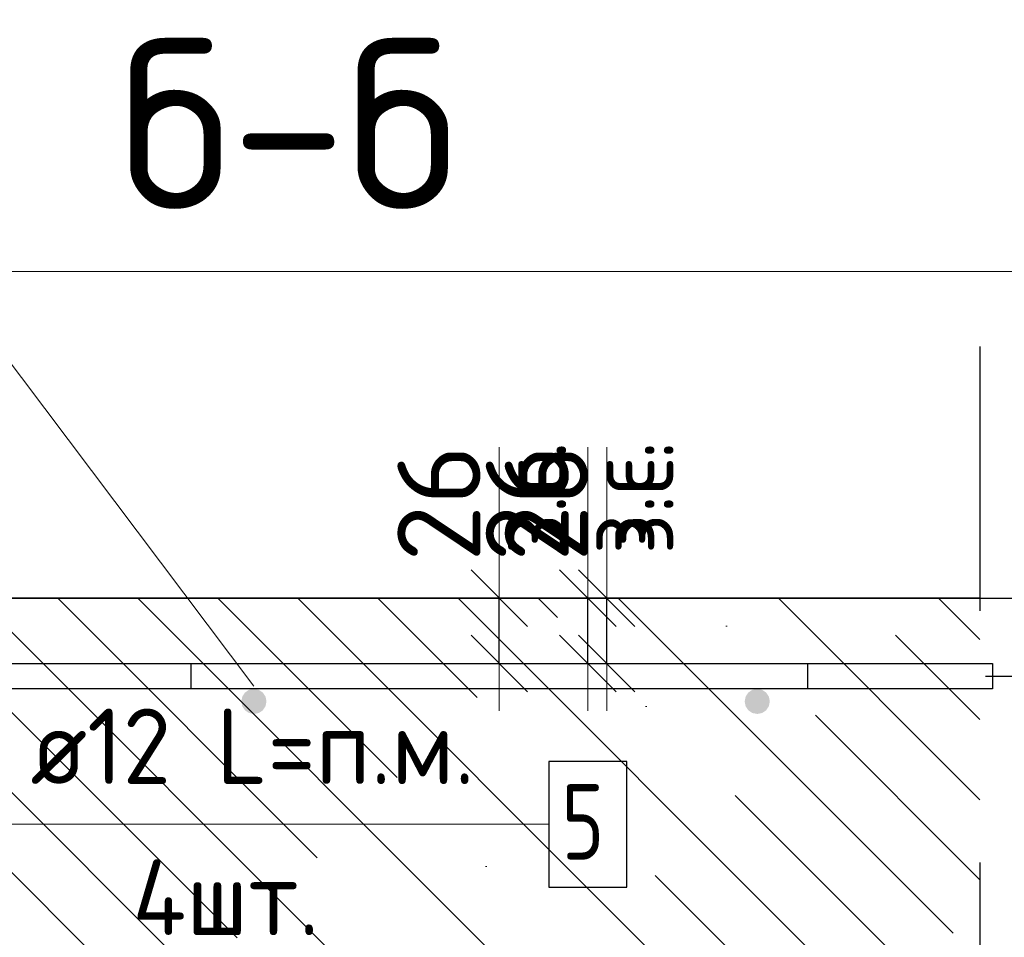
# Model space of a CAD drawing. Header units: metres. Extents: x -38 to 97, y -15 to 21.
# Tile 188 of 256: x 72.374 to 72.766, y 7.407 to 7.772. Entities that reach past the tile are written whole.
import ezdxf

# ---------------------------------------------------------------- set-up
doc = ezdxf.new("R2010")
doc.units = ezdxf.units.M
doc.header["$PDMODE"] = 65
doc.linetypes.add('______4', pattern=[0.135, 0.105, -0.03])
for name, color, linetype, lineweight in [('XR$3$Арм. стержнями верхней зоны', 180, 'Continuous', 35), ('XR$3$Арм.стержн. Арматура края', 96, 'Continuous', 35), ('XR$3$Арм.стержн. Доп. арматура', 180, 'Continuous', 35), ('XR$3$Размерная линия (1)', 7, 'Continuous', 13), ('XR$3$Размерная линия_ общее', 7, 'Continuous', 13), ('XR$4$Арм. стержнями верхней зоны', 180, 'Continuous', 35), ('XR$4$Арм.стержн. Арматура края', 96, 'Continuous', 35), ('XR$4$Арм.стержн. Доп. арматура', 180, 'Continuous', 35), ('XR$4$Размерная линия (1)', 7, 'Continuous', 13), ('XR$4$Размерная линия_ общее', 7, 'Continuous', 13), ('XR$5$Арм. стержнями верхней зоны', 180, 'Continuous', 35), ('XR$5$Арм.стержн. Арматура края', 96, 'Continuous', 35), ('XR$5$Арм.стержн. Доп. арматура', 180, 'Continuous', 35), ('XR$5$Размерная линия (1)', 7, 'Continuous', 13), ('XR$5$Размерная линия_ общее', 7, 'Continuous', 13), ('XR$6$Текст_ примечание', 7, 'Continuous', 13)]:
    doc.layers.add(name, color=color, linetype=linetype, lineweight=lineweight)
doc.styles.add('ISOCPEUR', font='txt')
doc.dimstyles.new('DIMSTYLE_11', dxfattribs={"dimtxt": 0.033, "dimasz": 0.0375, "dimexe": 0, "dimexo": 0, "dimgap": 0.0165, "dimtad": 2, "dimdec": 0, "dimlfac": 1000, "dimrnd": 1, "dimzin": 12, "dimdsep": 46, "dimtxsty": 'ISOCPEUR', "dimblk1": 'ALL_ML_STRICH', "dimblk2": 'ALL_ML_STRICH', "dimsah": 1, "dimcen": 0, "dimclrd": 7, "dimclre": 256, "dimclrt": 7, "dimadec": 0, "dimazin": 0, "dimtfac": 1, "dimtdec": 0, "dimtix": 1, "dimtmove": 2, "dimatfit": 3, "dimfxl": 0, "dimtvp": 1.2, "dimtzin": 0, "dimlwd": 0, "dimlwe": -3, "dimarcsym": 0})
doc.dimstyles.new('DIMSTYLE_12', dxfattribs={"dimtxt": 0.03, "dimasz": 0.03, "dimexe": 0, "dimexo": 0, "dimgap": 0.015, "dimtad": 2, "dimdec": 0, "dimlfac": 1000, "dimrnd": 1, "dimzin": 12, "dimdsep": 46, "dimtxsty": 'ISOCPEUR', "dimblk1": 'ALL_ML_STRICH', "dimblk2": 'ALL_ML_STRICH', "dimsah": 1, "dimcen": 0, "dimclrd": 7, "dimclre": 256, "dimclrt": 7, "dimadec": 0, "dimazin": 0, "dimtfac": 1, "dimtdec": 0, "dimtix": 1, "dimtmove": 2, "dimatfit": 3, "dimfxl": 0, "dimtzin": 0, "dimlwd": 0, "dimlwe": -3, "dimarcsym": 0})
doc.dimstyles.new('DIMSTYLE_14', dxfattribs={"dimtxt": 0.03, "dimasz": 0.03, "dimexe": 0, "dimexo": 0, "dimgap": 0.015, "dimtad": 2, "dimdec": 0, "dimlfac": 1000, "dimrnd": 1, "dimzin": 12, "dimdsep": 46, "dimtxsty": 'ISOCPEUR', "dimblk1": 'ALL_ML_STRICH', "dimblk2": 'ALL_ML_STRICH', "dimsah": 1, "dimcen": 0, "dimclrd": 7, "dimclre": 256, "dimclrt": 7, "dimadec": 0, "dimazin": 0, "dimtfac": 1, "dimtdec": 0, "dimtix": 1, "dimtmove": 2, "dimatfit": 3, "dimfxl": 0, "dimtvp": 1.2, "dimtzin": 0, "dimlwd": 0, "dimlwe": -3, "dimarcsym": 0})
doc.dimstyles.new('DIMSTYLE_8', dxfattribs={"dimtxt": 0.033, "dimasz": 0.0375, "dimexe": 0, "dimexo": 0, "dimgap": 0.0165, "dimtad": 2, "dimdec": 0, "dimlfac": 1000, "dimrnd": 1, "dimzin": 12, "dimdsep": 46, "dimtxsty": 'ISOCPEUR', "dimblk1": 'ALL_ML_STRICH', "dimblk2": 'ALL_ML_STRICH', "dimsah": 1, "dimcen": 0, "dimclrd": 7, "dimclre": 256, "dimclrt": 7, "dimadec": 0, "dimazin": 0, "dimtfac": 1, "dimtdec": 0, "dimtix": 1, "dimtmove": 2, "dimatfit": 3, "dimfxl": 0, "dimtzin": 0, "dimlwd": 0, "dimlwe": -3, "dimarcsym": 0})
pattern_1 = [(135, (0, 0), (-0.031819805, -0.031819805), [0.4, -0.05, 0, -0.05]), (135, (-0.01591, -0.01591), (-0.031819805, -0.031819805), [0.8, -0.1, 0.1, -0.1])]

# ---------------------------------------------------------------- blocks, each defined once
blk = doc.blocks.new('ALL_ML_STRICH')
at = {"color": 0, "linetype": 'ByBlock', "lineweight": -2}
for p, q in [((0, -0.5), (0, 0.5)), ((-0.3, -0.3), (0.3, 0.3)), ((-1, 0), (0.5, 0))]:
    blk.add_line(p, q, dxfattribs=at)
blk = doc.blocks.new('*D135')
at = {"layer": 'DEFPOINTS', "color": 7, "linetype": 'Continuous', "lineweight": 13, "transparency": 33554687}
for p in [(72.7273, 7.54188), (72.7273, 7.34188), (72.89884, 7.34188)]:
    blk.add_point(p, dxfattribs=at)
at = {"layer": 'XR$3$Размерная линия_ общее', "color": 253, "linetype": 'Continuous', "lineweight": -2, "true_color": 0xa0a0a0, "transparency": 33554687}
for p, q in [((72.7473, 7.54188), (72.89884, 7.54188)), ((72.7473, 7.34188), (72.89884, 7.34188))]:
    blk.add_line(p, q, dxfattribs=at)
at = {"layer": 'XR$3$Размерная линия_ общее', "color": 7, "linetype": 'Continuous', "lineweight": -2, "transparency": 33554687}
blk.add_line((72.89884, 7.34188), (72.89884, 7.54188), dxfattribs=at)
at = {"layer": 'XR$3$Размерная линия_ общее', "color": 7, "linetype": 'Continuous', "lineweight": 13, "transparency": 33554687, "xscale": 0.0375, "yscale": 0.0375, "zscale": 0.0375}
for p, rotation in [((72.89884, 7.54188), 90), ((72.89884, 7.34188), 270)]:
    blk.add_blockref('ALL_ML_STRICH', p, dxfattribs=dict(at, rotation=rotation))
at = {"layer": 'XR$3$Размерная линия_ общее', "color": 7, "linetype": 'Continuous', "lineweight": 13, "transparency": 33554687, "insert": (72.87484, 7.44353), "char_height": 0.033, "width": 0.099, "attachment_point": 5, "rotation": 90, "style": 'ISOCPEUR'}
blk.add_mtext('\\A1;{200}', dxfattribs=at)
blk = doc.blocks.new('*D142')
at = {"layer": 'DEFPOINTS', "color": 7, "linetype": 'Continuous', "lineweight": 13, "transparency": 33554687}
for p in [(72.56769, 7.54188), (72.56769, 7.51588), (72.60768, 7.51588)]:
    blk.add_point(p, dxfattribs=at)
at = {"layer": 'XR$3$Размерная линия_ общее', "color": 253, "linetype": 'Continuous', "lineweight": -2, "true_color": 0xa0a0a0, "transparency": 33554687}
for p, q in [((72.58769, 7.54188), (72.60768, 7.54188)), ((72.58769, 7.51588), (72.60768, 7.51588))]:
    blk.add_line(p, q, dxfattribs=at)
at = {"layer": 'XR$3$Размерная линия_ общее', "color": 7, "linetype": 'Continuous', "lineweight": -2, "transparency": 33554687}
blk.add_line((72.60768, 7.51588), (72.60768, 7.54188), dxfattribs=at)
at = {"layer": 'XR$3$Размерная линия_ общее', "color": 7, "linetype": 'Continuous', "lineweight": 13, "transparency": 33554687, "xscale": 0.0375, "yscale": 0.0375, "zscale": 0.0375}
for p, rotation in [((72.60768, 7.54188), 90), ((72.60768, 7.51588), 270)]:
    blk.add_blockref('ALL_ML_STRICH', p, dxfattribs=dict(at, rotation=rotation))
at = {"layer": 'XR$3$Размерная линия_ общее', "color": 7, "linetype": 'Continuous', "lineweight": 13, "transparency": 33554687, "insert": (72.60721, 7.55924), "char_height": 0.027, "width": 0.00135, "attachment_point": 1, "rotation": 90, "line_spacing_factor": 0.60241, "style": 'ISOCPEUR'}
blk.add_mtext('з.с.', dxfattribs=at)
at = {"layer": 'XR$3$Размерная линия_ общее', "color": 7, "linetype": 'Continuous', "lineweight": 13, "transparency": 33554687, "insert": (72.58368, 7.5796), "char_height": 0.033, "width": 0.066, "attachment_point": 5, "rotation": 90, "style": 'ISOCPEUR'}
blk.add_mtext('\\A1;{26}', dxfattribs=at)
blk = doc.blocks.new('*D202')
at = {"layer": 'DEFPOINTS', "color": 7, "linetype": 'Continuous', "lineweight": 13, "transparency": 33554687}
for p in [(72.73821, 7.51088), (72.73118, 7.38688), (72.82384, 7.38688)]:
    blk.add_point(p, dxfattribs=at)
at = {"layer": 'XR$3$Размерная линия (1)', "color": 9, "linetype": 'Continuous', "lineweight": -2, "true_color": 0xc7c7c7, "transparency": 33554687}
for p, q in [((72.75821, 7.51088), (72.82384, 7.51088)), ((72.75118, 7.38688), (72.82384, 7.38688))]:
    blk.add_line(p, q, dxfattribs=at)
at = {"layer": 'XR$3$Размерная линия (1)', "color": 7, "linetype": 'Continuous', "lineweight": -2, "transparency": 33554687}
blk.add_line((72.82384, 7.38688), (72.82384, 7.51088), dxfattribs=at)
at = {"layer": 'XR$3$Размерная линия (1)', "color": 7, "linetype": 'Continuous', "lineweight": 13, "transparency": 33554687, "xscale": 0.03, "yscale": 0.03, "zscale": 0.03}
for p, rotation in [((72.82384, 7.51088), 90), ((72.82384, 7.38688), 270)]:
    blk.add_blockref('ALL_ML_STRICH', p, dxfattribs=dict(at, rotation=rotation))
at = {"layer": 'XR$3$Размерная линия (1)', "color": 7, "linetype": 'Continuous', "lineweight": 13, "transparency": 33554687, "insert": (72.80134, 7.45188), "char_height": 0.03, "width": 0.09, "attachment_point": 5, "rotation": 90, "style": 'ISOCPEUR'}
blk.add_mtext('\\A1;{124}', dxfattribs=at)
blk = doc.blocks.new('*D203')
at = {"layer": 'DEFPOINTS', "color": 7, "linetype": 'Continuous', "lineweight": 13, "transparency": 33554687}
for p in [(72.72034, 7.54188), (72.73821, 7.51088), (72.82384, 7.51088)]:
    blk.add_point(p, dxfattribs=at)
at = {"layer": 'XR$3$Размерная линия (1)', "color": 9, "linetype": 'Continuous', "lineweight": -2, "true_color": 0xc7c7c7, "transparency": 33554687}
for p, q in [((72.74034, 7.54188), (72.82384, 7.54188)), ((72.75821, 7.51088), (72.82384, 7.51088))]:
    blk.add_line(p, q, dxfattribs=at)
at = {"layer": 'XR$3$Размерная линия (1)', "color": 7, "linetype": 'Continuous', "lineweight": -2, "transparency": 33554687}
blk.add_line((72.82384, 7.51088), (72.82384, 7.54188), dxfattribs=at)
at = {"layer": 'XR$3$Размерная линия (1)', "color": 7, "linetype": 'Continuous', "lineweight": 13, "transparency": 33554687, "xscale": 0.03, "yscale": 0.03, "zscale": 0.03}
for p, rotation in [((72.82384, 7.54188), 90), ((72.82384, 7.51088), 270)]:
    blk.add_blockref('ALL_ML_STRICH', p, dxfattribs=dict(at, rotation=rotation))
at = {"layer": 'XR$3$Размерная линия (1)', "color": 7, "linetype": 'Continuous', "lineweight": 13, "transparency": 33554687, "insert": (72.8011, 7.58917), "char_height": 0.03, "width": 0.06, "attachment_point": 5, "rotation": 90, "style": 'ISOCPEUR'}
blk.add_mtext('\\A1;{31}', dxfattribs=at)
blk = doc.blocks.new('*D278')
at = {"layer": 'DEFPOINTS', "color": 7, "linetype": 'Continuous', "lineweight": 13, "transparency": 33554687}
for p in [(72.7273, 7.54188), (72.7273, 7.34188), (72.89884, 7.34188)]:
    blk.add_point(p, dxfattribs=at)
at = {"layer": 'XR$4$Размерная линия_ общее', "color": 253, "linetype": 'Continuous', "lineweight": -2, "true_color": 0xa0a0a0, "transparency": 33554687}
for p, q in [((72.7473, 7.54188), (72.89884, 7.54188)), ((72.7473, 7.34188), (72.89884, 7.34188))]:
    blk.add_line(p, q, dxfattribs=at)
at = {"layer": 'XR$4$Размерная линия_ общее', "color": 7, "linetype": 'Continuous', "lineweight": -2, "transparency": 33554687}
blk.add_line((72.89884, 7.34188), (72.89884, 7.54188), dxfattribs=at)
at = {"layer": 'XR$4$Размерная линия_ общее', "color": 7, "linetype": 'Continuous', "lineweight": 13, "transparency": 33554687, "xscale": 0.0375, "yscale": 0.0375, "zscale": 0.0375}
for p, rotation in [((72.89884, 7.54188), 90), ((72.89884, 7.34188), 270)]:
    blk.add_blockref('ALL_ML_STRICH', p, dxfattribs=dict(at, rotation=rotation))
at = {"layer": 'XR$4$Размерная линия_ общее', "color": 7, "linetype": 'Continuous', "lineweight": 13, "transparency": 33554687, "insert": (72.87484, 7.44353), "char_height": 0.033, "width": 0.099, "attachment_point": 5, "rotation": 90, "style": 'ISOCPEUR'}
blk.add_mtext('\\A1;{200}', dxfattribs=at)
blk = doc.blocks.new('*D480')
at = {"layer": 'DEFPOINTS', "color": 7, "linetype": 'Continuous', "lineweight": 13, "transparency": 33554687}
for p in [(72.56015, 7.54188), (72.56015, 7.51588), (72.60014, 7.51588)]:
    blk.add_point(p, dxfattribs=at)
at = {"layer": 'XR$4$Размерная линия_ общее', "color": 253, "linetype": 'Continuous', "lineweight": -2, "true_color": 0xa0a0a0, "transparency": 33554687}
for p, q in [((72.58015, 7.54188), (72.60014, 7.54188)), ((72.58015, 7.51588), (72.60014, 7.51588))]:
    blk.add_line(p, q, dxfattribs=at)
at = {"layer": 'XR$4$Размерная линия_ общее', "color": 7, "linetype": 'Continuous', "lineweight": -2, "transparency": 33554687}
blk.add_line((72.60014, 7.51588), (72.60014, 7.54188), dxfattribs=at)
at = {"layer": 'XR$4$Размерная линия_ общее', "color": 7, "linetype": 'Continuous', "lineweight": 13, "transparency": 33554687, "xscale": 0.0375, "yscale": 0.0375, "zscale": 0.0375}
for p, rotation in [((72.60014, 7.54188), 90), ((72.60014, 7.51588), 270)]:
    blk.add_blockref('ALL_ML_STRICH', p, dxfattribs=dict(at, rotation=rotation))
at = {"layer": 'XR$4$Размерная линия_ общее', "color": 7, "linetype": 'Continuous', "lineweight": 13, "transparency": 33554687, "insert": (72.59967, 7.55924), "char_height": 0.027, "width": 0.00135, "attachment_point": 1, "rotation": 90, "line_spacing_factor": 0.60241, "style": 'ISOCPEUR'}
blk.add_mtext('з.с.', dxfattribs=at)
at = {"layer": 'XR$4$Размерная линия_ общее', "color": 7, "linetype": 'Continuous', "lineweight": 13, "transparency": 33554687, "insert": (72.57614, 7.5796), "char_height": 0.033, "width": 0.066, "attachment_point": 5, "rotation": 90, "style": 'ISOCPEUR'}
blk.add_mtext('\\A1;{26}', dxfattribs=at)
blk = doc.blocks.new('*D492')
at = {"layer": 'DEFPOINTS', "color": 7, "linetype": 'Continuous', "lineweight": 13, "transparency": 33554687}
for p in [(72.73821, 7.51088), (72.73118, 7.38688), (72.82384, 7.38688)]:
    blk.add_point(p, dxfattribs=at)
at = {"layer": 'XR$4$Размерная линия (1)', "color": 9, "linetype": 'Continuous', "lineweight": -2, "true_color": 0xc7c7c7, "transparency": 33554687}
for p, q in [((72.75821, 7.51088), (72.82384, 7.51088)), ((72.75118, 7.38688), (72.82384, 7.38688))]:
    blk.add_line(p, q, dxfattribs=at)
at = {"layer": 'XR$4$Размерная линия (1)', "color": 7, "linetype": 'Continuous', "lineweight": -2, "transparency": 33554687}
blk.add_line((72.82384, 7.38688), (72.82384, 7.51088), dxfattribs=at)
at = {"layer": 'XR$4$Размерная линия (1)', "color": 7, "linetype": 'Continuous', "lineweight": 13, "transparency": 33554687, "xscale": 0.03, "yscale": 0.03, "zscale": 0.03}
for p, rotation in [((72.82384, 7.51088), 90), ((72.82384, 7.38688), 270)]:
    blk.add_blockref('ALL_ML_STRICH', p, dxfattribs=dict(at, rotation=rotation))
at = {"layer": 'XR$4$Размерная линия (1)', "color": 7, "linetype": 'Continuous', "lineweight": 13, "transparency": 33554687, "insert": (72.80134, 7.45188), "char_height": 0.03, "width": 0.09, "attachment_point": 5, "rotation": 90, "style": 'ISOCPEUR'}
blk.add_mtext('\\A1;{124}', dxfattribs=at)
blk = doc.blocks.new('*D493')
at = {"layer": 'DEFPOINTS', "color": 7, "linetype": 'Continuous', "lineweight": 13, "transparency": 33554687}
for p in [(72.72034, 7.54188), (72.73821, 7.51088), (72.82384, 7.51088)]:
    blk.add_point(p, dxfattribs=at)
at = {"layer": 'XR$4$Размерная линия (1)', "color": 9, "linetype": 'Continuous', "lineweight": -2, "true_color": 0xc7c7c7, "transparency": 33554687}
for p, q in [((72.74034, 7.54188), (72.82384, 7.54188)), ((72.75821, 7.51088), (72.82384, 7.51088))]:
    blk.add_line(p, q, dxfattribs=at)
at = {"layer": 'XR$4$Размерная линия (1)', "color": 7, "linetype": 'Continuous', "lineweight": -2, "transparency": 33554687}
blk.add_line((72.82384, 7.51088), (72.82384, 7.54188), dxfattribs=at)
at = {"layer": 'XR$4$Размерная линия (1)', "color": 7, "linetype": 'Continuous', "lineweight": 13, "transparency": 33554687, "xscale": 0.03, "yscale": 0.03, "zscale": 0.03}
for p, rotation in [((72.82384, 7.54188), 90), ((72.82384, 7.51088), 270)]:
    blk.add_blockref('ALL_ML_STRICH', p, dxfattribs=dict(at, rotation=rotation))
at = {"layer": 'XR$4$Размерная линия (1)', "color": 7, "linetype": 'Continuous', "lineweight": 13, "transparency": 33554687, "insert": (72.8011, 7.58917), "char_height": 0.03, "width": 0.06, "attachment_point": 5, "rotation": 90, "style": 'ISOCPEUR'}
blk.add_mtext('\\A1;{31}', dxfattribs=at)
blk = doc.blocks.new('*D681')
at = {"layer": 'DEFPOINTS', "color": 7, "linetype": 'Continuous', "lineweight": 13, "transparency": 33554687}
for p in [(72.7273, 7.54188), (72.7273, 7.34188), (72.89884, 7.34188)]:
    blk.add_point(p, dxfattribs=at)
at = {"layer": 'XR$5$Размерная линия_ общее', "color": 253, "linetype": 'Continuous', "lineweight": -2, "true_color": 0xa0a0a0, "transparency": 33554687}
for p, q in [((72.7473, 7.54188), (72.89884, 7.54188)), ((72.7473, 7.34188), (72.89884, 7.34188))]:
    blk.add_line(p, q, dxfattribs=at)
at = {"layer": 'XR$5$Размерная линия_ общее', "color": 7, "linetype": 'Continuous', "lineweight": -2, "transparency": 33554687}
blk.add_line((72.89884, 7.34188), (72.89884, 7.54188), dxfattribs=at)
at = {"layer": 'XR$5$Размерная линия_ общее', "color": 7, "linetype": 'Continuous', "lineweight": 13, "transparency": 33554687, "xscale": 0.0375, "yscale": 0.0375, "zscale": 0.0375}
for p, rotation in [((72.89884, 7.54188), 90), ((72.89884, 7.34188), 270)]:
    blk.add_blockref('ALL_ML_STRICH', p, dxfattribs=dict(at, rotation=rotation))
at = {"layer": 'XR$5$Размерная линия_ общее', "color": 7, "linetype": 'Continuous', "lineweight": 13, "transparency": 33554687, "insert": (72.87484, 7.44353), "char_height": 0.033, "width": 0.099, "attachment_point": 5, "rotation": 90, "style": 'ISOCPEUR'}
blk.add_mtext('\\A1;{200}', dxfattribs=at)
blk = doc.blocks.new('*D712')
at = {"layer": 'DEFPOINTS', "color": 7, "linetype": 'Continuous', "lineweight": 13, "transparency": 33554687}
for p in [(72.52503, 7.54188), (72.52503, 7.51588), (72.56502, 7.51588)]:
    blk.add_point(p, dxfattribs=at)
at = {"layer": 'XR$5$Размерная линия_ общее', "color": 253, "linetype": 'Continuous', "lineweight": -2, "true_color": 0xa0a0a0, "transparency": 33554687}
for p, q in [((72.54503, 7.54188), (72.56502, 7.54188)), ((72.54503, 7.51588), (72.56502, 7.51588))]:
    blk.add_line(p, q, dxfattribs=at)
at = {"layer": 'XR$5$Размерная линия_ общее', "color": 7, "linetype": 'Continuous', "lineweight": -2, "transparency": 33554687}
blk.add_line((72.56502, 7.51588), (72.56502, 7.54188), dxfattribs=at)
at = {"layer": 'XR$5$Размерная линия_ общее', "color": 7, "linetype": 'Continuous', "lineweight": 13, "transparency": 33554687, "xscale": 0.0375, "yscale": 0.0375, "zscale": 0.0375}
for p, rotation in [((72.56502, 7.54188), 90), ((72.56502, 7.51588), 270)]:
    blk.add_blockref('ALL_ML_STRICH', p, dxfattribs=dict(at, rotation=rotation))
at = {"layer": 'XR$5$Размерная линия_ общее', "color": 7, "linetype": 'Continuous', "lineweight": 13, "transparency": 33554687, "insert": (72.56456, 7.55924), "char_height": 0.027, "width": 0.00135, "attachment_point": 1, "rotation": 90, "line_spacing_factor": 0.60241, "style": 'ISOCPEUR'}
blk.add_mtext('з.с.', dxfattribs=at)
at = {"layer": 'XR$5$Размерная линия_ общее', "color": 7, "linetype": 'Continuous', "lineweight": 13, "transparency": 33554687, "insert": (72.54102, 7.5796), "char_height": 0.033, "width": 0.066, "attachment_point": 5, "rotation": 90, "style": 'ISOCPEUR'}
blk.add_mtext('\\A1;{26}', dxfattribs=at)
blk = doc.blocks.new('*D714')
at = {"layer": 'DEFPOINTS', "color": 7, "linetype": 'Continuous', "lineweight": 13, "transparency": 33554687}
for p in [(72.73821, 7.51088), (72.73118, 7.38688), (72.82384, 7.38688)]:
    blk.add_point(p, dxfattribs=at)
at = {"layer": 'XR$5$Размерная линия (1)', "color": 9, "linetype": 'Continuous', "lineweight": -2, "true_color": 0xc7c7c7, "transparency": 33554687}
for p, q in [((72.75821, 7.51088), (72.82384, 7.51088)), ((72.75118, 7.38688), (72.82384, 7.38688))]:
    blk.add_line(p, q, dxfattribs=at)
at = {"layer": 'XR$5$Размерная линия (1)', "color": 7, "linetype": 'Continuous', "lineweight": -2, "transparency": 33554687}
blk.add_line((72.82384, 7.38688), (72.82384, 7.51088), dxfattribs=at)
at = {"layer": 'XR$5$Размерная линия (1)', "color": 7, "linetype": 'Continuous', "lineweight": 13, "transparency": 33554687, "xscale": 0.03, "yscale": 0.03, "zscale": 0.03}
for p, rotation in [((72.82384, 7.51088), 90), ((72.82384, 7.38688), 270)]:
    blk.add_blockref('ALL_ML_STRICH', p, dxfattribs=dict(at, rotation=rotation))
at = {"layer": 'XR$5$Размерная линия (1)', "color": 7, "linetype": 'Continuous', "lineweight": 13, "transparency": 33554687, "insert": (72.80134, 7.45188), "char_height": 0.03, "width": 0.09, "attachment_point": 5, "rotation": 90, "style": 'ISOCPEUR'}
blk.add_mtext('\\A1;{124}', dxfattribs=at)
blk = doc.blocks.new('*D715')
at = {"layer": 'DEFPOINTS', "color": 7, "linetype": 'Continuous', "lineweight": 13, "transparency": 33554687}
for p in [(72.72034, 7.54188), (72.73821, 7.51088), (72.82384, 7.51088)]:
    blk.add_point(p, dxfattribs=at)
at = {"layer": 'XR$5$Размерная линия (1)', "color": 9, "linetype": 'Continuous', "lineweight": -2, "true_color": 0xc7c7c7, "transparency": 33554687}
for p, q in [((72.74034, 7.54188), (72.82384, 7.54188)), ((72.75821, 7.51088), (72.82384, 7.51088))]:
    blk.add_line(p, q, dxfattribs=at)
at = {"layer": 'XR$5$Размерная линия (1)', "color": 7, "linetype": 'Continuous', "lineweight": -2, "transparency": 33554687}
blk.add_line((72.82384, 7.51088), (72.82384, 7.54188), dxfattribs=at)
at = {"layer": 'XR$5$Размерная линия (1)', "color": 7, "linetype": 'Continuous', "lineweight": 13, "transparency": 33554687, "xscale": 0.03, "yscale": 0.03, "zscale": 0.03}
for p, rotation in [((72.82384, 7.54188), 90), ((72.82384, 7.51088), 270)]:
    blk.add_blockref('ALL_ML_STRICH', p, dxfattribs=dict(at, rotation=rotation))
at = {"layer": 'XR$5$Размерная линия (1)', "color": 7, "linetype": 'Continuous', "lineweight": 13, "transparency": 33554687, "insert": (72.8011, 7.58917), "char_height": 0.03, "width": 0.06, "attachment_point": 5, "rotation": 90, "style": 'ISOCPEUR'}
blk.add_mtext('\\A1;{31}', dxfattribs=at)

msp = doc.modelspace()

# ---------------------------------------------------------------- hatches: boundary and pattern name
at = {"linetype": 'Continuous', "lineweight": 13, "transparency": 33554687}
h = msp.add_hatch(dxfattribs=at)
h.set_pattern_fill('__________540', scale=0.015, style=0, pattern_type=2)
h.set_pattern_definition(pattern_1)
h.paths.add_polyline_path([(72.1675, 7.54188), (72.1675, 7.34188), (72.75595, 7.34188), (72.75595, 7.54188)], flags=0)
h = msp.add_hatch(dxfattribs=at)
h.set_pattern_fill('__________540', scale=0.015, style=0, pattern_type=2)
h.set_pattern_definition(pattern_1)
h.paths.add_polyline_path([(72.1675, 7.54188), (72.1675, 7.34188), (72.75595, 7.34188), (72.75595, 7.54188)], flags=0)
h = msp.add_hatch(dxfattribs=at)
h.set_pattern_fill('__________540', scale=0.015, style=0, pattern_type=2)
h.set_pattern_definition(pattern_1)
h.paths.add_polyline_path([(72.1675, 7.54188), (72.1675, 7.34188), (72.75595, 7.34188), (72.75595, 7.54188)], flags=0)
at = {"layer": 'XR$3$Арм. стержнями верхней зоны', "linetype": 'Continuous', "lineweight": 50, "transparency": 33554687}
for points in [[(72.47251, 7.50088), (72.47212, 7.50279), (72.47104, 7.50441), (72.46942, 7.5055), (72.46751, 7.50588), (72.46559, 7.5055), (72.46397, 7.50441), (72.46289, 7.50279), (72.46251, 7.50088), (72.46289, 7.49896), (72.46397, 7.49734), (72.46559, 7.49626), (72.46751, 7.49588), (72.46942, 7.49626), (72.47104, 7.49734), (72.47212, 7.49896)], [(72.67251, 7.50088), (72.67212, 7.50279), (72.67104, 7.50441), (72.66942, 7.5055), (72.66751, 7.50588), (72.66559, 7.5055), (72.66397, 7.50441), (72.66289, 7.50279), (72.66251, 7.50088), (72.66289, 7.49896), (72.66397, 7.49734), (72.66559, 7.49626), (72.66751, 7.49588), (72.66942, 7.49626), (72.67104, 7.49734), (72.67212, 7.49896)]]:
    msp.add_hatch(color=4, dxfattribs=at).paths.add_polyline_path(points)
at = {"layer": 'XR$4$Арм. стержнями верхней зоны', "linetype": 'Continuous', "lineweight": 50, "transparency": 33554687}
for points in [[(72.47251, 7.50088), (72.47212, 7.50279), (72.47104, 7.50441), (72.46942, 7.5055), (72.46751, 7.50588), (72.46559, 7.5055), (72.46397, 7.50441), (72.46289, 7.50279), (72.46251, 7.50088), (72.46289, 7.49896), (72.46397, 7.49734), (72.46559, 7.49626), (72.46751, 7.49588), (72.46942, 7.49626), (72.47104, 7.49734), (72.47212, 7.49896)], [(72.47251, 7.50088), (72.47212, 7.50279), (72.47104, 7.50441), (72.46942, 7.5055), (72.46751, 7.50588), (72.46559, 7.5055), (72.46397, 7.50441), (72.46289, 7.50279), (72.46251, 7.50088), (72.46289, 7.49896), (72.46397, 7.49734), (72.46559, 7.49626), (72.46751, 7.49588), (72.46942, 7.49626), (72.47104, 7.49734), (72.47212, 7.49896)], [(72.67251, 7.50088), (72.67212, 7.50279), (72.67104, 7.50441), (72.66942, 7.5055), (72.66751, 7.50588), (72.66559, 7.5055), (72.66397, 7.50441), (72.66289, 7.50279), (72.66251, 7.50088), (72.66289, 7.49896), (72.66397, 7.49734), (72.66559, 7.49626), (72.66751, 7.49588), (72.66942, 7.49626), (72.67104, 7.49734), (72.67212, 7.49896)]]:
    msp.add_hatch(color=4, dxfattribs=at).paths.add_polyline_path(points)
at = {"layer": 'XR$5$Арм. стержнями верхней зоны', "linetype": 'Continuous', "lineweight": 50, "transparency": 33554687}
for points in [[(72.47251, 7.50088), (72.47212, 7.50279), (72.47104, 7.50441), (72.46942, 7.5055), (72.46751, 7.50588), (72.46559, 7.5055), (72.46397, 7.50441), (72.46289, 7.50279), (72.46251, 7.50088), (72.46289, 7.49896), (72.46397, 7.49734), (72.46559, 7.49626), (72.46751, 7.49588), (72.46942, 7.49626), (72.47104, 7.49734), (72.47212, 7.49896)], [(72.67251, 7.50088), (72.67212, 7.50279), (72.67104, 7.50441), (72.66942, 7.5055), (72.66751, 7.50588), (72.66559, 7.5055), (72.66397, 7.50441), (72.66289, 7.50279), (72.66251, 7.50088), (72.66289, 7.49896), (72.66397, 7.49734), (72.66559, 7.49626), (72.66751, 7.49588), (72.66942, 7.49626), (72.67104, 7.49734), (72.67212, 7.49896)]]:
    msp.add_hatch(color=4, dxfattribs=at).paths.add_polyline_path(points)

# ---------------------------------------------------------------- linework, layer by layer
at = {"color": 7, "linetype": 'Continuous', "lineweight": 13, "transparency": 33554687}
for p, q in [((72.46751, 7.50688), (72.3436, 7.6713)), ((72.46751, 7.50688), (72.3436, 7.6713)), ((72.46751, 7.50688), (72.3436, 7.6713)), ((72.56502, 7.54188), (72.56502, 7.60188)), ((72.60014, 7.54188), (72.60014, 7.60188)), ((72.60768, 7.54188), (72.60768, 7.60188))]:
    msp.add_line(p, q, dxfattribs=at)
at = {"color": 7, "linetype": '______4', "lineweight": 25, "transparency": 33554687}
msp.add_line((72.75595, 7.64188), (72.75595, 7.24188), dxfattribs=at)
msp.add_line((72.75595, 7.64188), (72.75595, 7.24188), dxfattribs=at)
msp.add_line((72.75595, 7.64188), (72.75595, 7.24188), dxfattribs=at)
at = {"color": 7, "linetype": 'Continuous', "lineweight": 35, "transparency": 33554687}
msp.add_line((72.75595, 7.54188), (72.1675, 7.54188), dxfattribs=at)
msp.add_line((72.75595, 7.54188), (72.1675, 7.54188), dxfattribs=at)
msp.add_line((72.75595, 7.54188), (72.1675, 7.54188), dxfattribs=at)
at = {"layer": 'XR$3$Арм. стержнями верхней зоны', "color": 4, "linetype": 'Continuous', "lineweight": 25, "transparency": 33554687}
for points in [[(72.76095, 7.50588), (72.1875, 7.50588), (72.1875, 7.51588), (72.76095, 7.51588), (72.76095, 7.50588)], [(72.76095, 7.50588), (72.44251, 7.50588), (72.44251, 7.51588), (72.76095, 7.51588), (72.76095, 7.50588)]]:
    msp.add_lwpolyline(points, dxfattribs=at)
at = {"layer": 'XR$3$Арм.стержн. Арматура края', "color": 4, "linetype": 'Continuous', "lineweight": 25, "transparency": 33554687}
msp.add_lwpolyline([(72.21607, 7.51588), (72.6875, 7.51588), (72.6875, 7.50588), (72.21676, 7.50588)], dxfattribs=at)
at = {"layer": 'XR$3$Арм.стержн. Доп. арматура', "color": 7, "linetype": 'Continuous', "lineweight": 13, "transparency": 33554687}
msp.add_line((72.35872, 7.45204), (72.58472, 7.45204), dxfattribs=at)
at = {"layer": 'XR$3$Арм.стержн. Доп. арматура', "color": 7, "linetype": 'Continuous', "lineweight": 25, "transparency": 33554687}
msp.add_lwpolyline([(72.58472, 7.42704), (72.61572, 7.42704), (72.61572, 7.47704), (72.58472, 7.47704), (72.58472, 7.42704)], dxfattribs=at)
at = {"layer": 'XR$4$Арм. стержнями верхней зоны', "color": 4, "linetype": 'Continuous', "lineweight": 25, "transparency": 33554687}
for points in [[(72.76095, 7.50588), (72.1875, 7.50588), (72.1875, 7.51588), (72.76095, 7.51588), (72.76095, 7.50588)], [(72.76095, 7.50588), (72.1875, 7.50588), (72.1875, 7.51588), (72.76095, 7.51588), (72.76095, 7.50588)], [(72.76095, 7.50588), (72.44251, 7.50588), (72.44251, 7.51588), (72.76095, 7.51588), (72.76095, 7.50588)]]:
    msp.add_lwpolyline(points, dxfattribs=at)
at = {"layer": 'XR$4$Арм.стержн. Арматура края', "color": 4, "linetype": 'Continuous', "lineweight": 25, "transparency": 33554687}
msp.add_lwpolyline([(72.21607, 7.51588), (72.6875, 7.51588), (72.6875, 7.50588), (72.21676, 7.50588)], dxfattribs=at)
at = {"layer": 'XR$4$Арм.стержн. Доп. арматура', "color": 7, "linetype": 'Continuous', "lineweight": 13, "transparency": 33554687}
msp.add_line((72.35872, 7.45204), (72.58472, 7.45204), dxfattribs=at)
at = {"layer": 'XR$4$Арм.стержн. Доп. арматура', "color": 7, "linetype": 'Continuous', "lineweight": 25, "transparency": 33554687}
msp.add_lwpolyline([(72.58472, 7.42704), (72.61572, 7.42704), (72.61572, 7.47704), (72.58472, 7.47704), (72.58472, 7.42704)], dxfattribs=at)
at = {"layer": 'XR$5$Арм. стержнями верхней зоны', "color": 4, "linetype": 'Continuous', "lineweight": 25, "transparency": 33554687}
for points in [[(72.76095, 7.50588), (72.1875, 7.50588), (72.1875, 7.51588), (72.76095, 7.51588), (72.76095, 7.50588)], [(72.76095, 7.50588), (72.44251, 7.50588), (72.44251, 7.51588), (72.76095, 7.51588), (72.76095, 7.50588)]]:
    msp.add_lwpolyline(points, dxfattribs=at)
at = {"layer": 'XR$5$Арм.стержн. Арматура края', "color": 4, "linetype": 'Continuous', "lineweight": 25, "transparency": 33554687}
msp.add_lwpolyline([(72.21607, 7.51588), (72.6875, 7.51588), (72.6875, 7.50588), (72.21676, 7.50588)], dxfattribs=at)
at = {"layer": 'XR$5$Арм.стержн. Доп. арматура', "color": 7, "linetype": 'Continuous', "lineweight": 13, "transparency": 33554687}
msp.add_line((72.35872, 7.45204), (72.58472, 7.45204), dxfattribs=at)
at = {"layer": 'XR$5$Арм.стержн. Доп. арматура', "color": 7, "linetype": 'Continuous', "lineweight": 25, "transparency": 33554687}
msp.add_lwpolyline([(72.58472, 7.42704), (72.61572, 7.42704), (72.61572, 7.47704), (72.58472, 7.47704), (72.58472, 7.42704)], dxfattribs=at)
at = {"layer": 'XR$6$Текст_ примечание', "color": 7, "linetype": 'Continuous', "lineweight": 13, "transparency": 33554687}
msp.add_line((86.41979, 7.67171), (67.91979, 7.67171), dxfattribs=at)

# ---------------------------------------------------------------- texts
at = {"color": 7, "linetype": 'Continuous', "lineweight": 50, "transparency": 33554687, "insert": (72.48129, 7.73031), "char_height": 0.0675, "width": 0.1725652, "attachment_point": 5, "style": 'ISOCPEUR'}
msp.add_mtext('\\A1;{\\fISOCPEUR|i0|b0;\\H0.067500;\\W1.000000;\\C7;б-б}\\P', dxfattribs=at)
msp.add_mtext('\\A1;{\\fISOCPEUR|i0|b0;\\H0.067500;\\W1.000000;\\C7;б-б}\\P', dxfattribs=at)
msp.add_mtext('\\A1;{\\fISOCPEUR|i0|b0;\\H0.067500;\\W1.000000;\\C7;б-б}\\P', dxfattribs=at)
at = {"layer": 'XR$3$Арм.стержн. Доп. арматура', "color": 7, "linetype": 'Continuous', "lineweight": 25, "transparency": 33554687, "char_height": 0.03, "attachment_point": 7, "style": 'ISOCPEUR'}
for s, insert, width in [('\\W0.94;ø12 L=п.м.', (72.37872, 7.46804), 0.1999832), ('\\W0.78;5', (72.58972, 7.43804), 0.0326407), ('\\W0.95;4шт. ', (72.41922, 7.40804), 0.1191577)]:
    msp.add_mtext(s, dxfattribs=dict(at, insert=insert, width=width))
at = {"layer": 'XR$4$Арм.стержн. Доп. арматура', "color": 7, "linetype": 'Continuous', "lineweight": 25, "transparency": 33554687, "char_height": 0.03, "attachment_point": 7, "style": 'ISOCPEUR'}
for s, insert, width in [('\\W0.94;ø12 L=п.м.', (72.37872, 7.46804), 0.1999832), ('\\W0.78;5', (72.58972, 7.43804), 0.0326407), ('\\W0.95;4шт. ', (72.41922, 7.40804), 0.1191577)]:
    msp.add_mtext(s, dxfattribs=dict(at, insert=insert, width=width))
at = {"layer": 'XR$5$Арм.стержн. Доп. арматура', "color": 7, "linetype": 'Continuous', "lineweight": 25, "transparency": 33554687, "char_height": 0.03, "attachment_point": 7, "style": 'ISOCPEUR'}
for s, insert, width in [('\\W0.94;ø12 L=п.м.', (72.37872, 7.46804), 0.1999832), ('\\W0.78;5', (72.58972, 7.43804), 0.0326407), ('\\W0.95;4шт. ', (72.41922, 7.40804), 0.1191577)]:
    msp.add_mtext(s, dxfattribs=dict(at, insert=insert, width=width))

# ---------------------------------------------------------------- dimensions: what is measured, and where the dimension line sits
at = {"layer": 'XR$3$Размерная линия (1)', "color": 7, "linetype": 'Continuous', "lineweight": 13, "transparency": 33554687}
for base, p1, p2, dimstyle, picture, middle in [((72.82384, 7.54188), (72.75821, 7.51088), (72.74034, 7.54188), 'DIMSTYLE_14', '*D203', (72.8011, 7.58917)), ((72.82384, 7.51088), (72.75118, 7.38688), (72.75821, 7.51088), 'DIMSTYLE_12', '*D202', (72.80134, 7.45188))]:
    dim = msp.add_linear_dim(base=base, p1=p1, p2=p2, angle=90, dimstyle=dimstyle, override={"dimpost": '<>', "dimclrd": 7, "dimclre": 9, "dimclrt": 7, "dimlwd": 0, "dimlwe": 65533}, dxfattribs=at)
    dim.commit()
    dim.dimension.update_dxf_attribs({"geometry": picture, "text_midpoint": middle, "dimtype": 160})
at = {"layer": 'XR$3$Размерная линия_ общее', "color": 7, "linetype": 'Continuous', "lineweight": 13, "transparency": 33554687}
dim = msp.add_linear_dim(base=(72.60768, 7.54188), p1=(72.58769, 7.51588), p2=(72.58769, 7.54188), angle=90, text='<>\\Xз.с.', dimstyle='DIMSTYLE_11', override={"dimpost": '<>', "dimclrd": 7, "dimclre": 253, "dimclrt": 7, "dimlwd": 0, "dimlwe": 65533}, dxfattribs=at)
dim.commit()
dim.dimension.update_dxf_attribs({"geometry": '*D142', "text_midpoint": (72.58368, 7.5796), "dimtype": 160})
dim = msp.add_linear_dim(base=(72.89884, 7.54188), p1=(72.7473, 7.34188), p2=(72.7473, 7.54188), angle=90, dimstyle='DIMSTYLE_8', override={"dimpost": '<>', "dimclrd": 7, "dimclre": 253, "dimclrt": 7, "dimlwd": 0, "dimlwe": 65533}, dxfattribs=at)
dim.commit()
dim.dimension.update_dxf_attribs({"geometry": '*D135', "text_midpoint": (72.87484, 7.44353), "dimtype": 160})
at = {"layer": 'XR$4$Размерная линия (1)', "color": 7, "linetype": 'Continuous', "lineweight": 13, "transparency": 33554687}
for base, p1, p2, dimstyle, picture, middle in [((72.82384, 7.54188), (72.75821, 7.51088), (72.74034, 7.54188), 'DIMSTYLE_14', '*D493', (72.8011, 7.58917)), ((72.82384, 7.51088), (72.75118, 7.38688), (72.75821, 7.51088), 'DIMSTYLE_12', '*D492', (72.80134, 7.45188))]:
    dim = msp.add_linear_dim(base=base, p1=p1, p2=p2, angle=90, dimstyle=dimstyle, override={"dimpost": '<>', "dimclrd": 7, "dimclre": 9, "dimclrt": 7, "dimlwd": 0, "dimlwe": 65533}, dxfattribs=at)
    dim.commit()
    dim.dimension.update_dxf_attribs({"geometry": picture, "text_midpoint": middle, "dimtype": 160})
at = {"layer": 'XR$4$Размерная линия_ общее', "color": 7, "linetype": 'Continuous', "lineweight": 13, "transparency": 33554687}
dim = msp.add_linear_dim(base=(72.60014, 7.54188), p1=(72.58015, 7.51588), p2=(72.58015, 7.54188), angle=90, text='<>\\Xз.с.', dimstyle='DIMSTYLE_11', override={"dimpost": '<>', "dimclrd": 7, "dimclre": 253, "dimclrt": 7, "dimlwd": 0, "dimlwe": 65533}, dxfattribs=at)
dim.commit()
dim.dimension.update_dxf_attribs({"geometry": '*D480', "text_midpoint": (72.57614, 7.5796), "dimtype": 160})
dim = msp.add_linear_dim(base=(72.89884, 7.54188), p1=(72.7473, 7.34188), p2=(72.7473, 7.54188), angle=90, dimstyle='DIMSTYLE_8', override={"dimpost": '<>', "dimclrd": 7, "dimclre": 253, "dimclrt": 7, "dimlwd": 0, "dimlwe": 65533}, dxfattribs=at)
dim.commit()
dim.dimension.update_dxf_attribs({"geometry": '*D278', "text_midpoint": (72.87484, 7.44353), "dimtype": 160})
at = {"layer": 'XR$5$Размерная линия (1)', "color": 7, "linetype": 'Continuous', "lineweight": 13, "transparency": 33554687}
for base, p1, p2, dimstyle, picture, middle in [((72.82384, 7.54188), (72.75821, 7.51088), (72.74034, 7.54188), 'DIMSTYLE_14', '*D715', (72.8011, 7.58917)), ((72.82384, 7.51088), (72.75118, 7.38688), (72.75821, 7.51088), 'DIMSTYLE_12', '*D714', (72.80134, 7.45188))]:
    dim = msp.add_linear_dim(base=base, p1=p1, p2=p2, angle=90, dimstyle=dimstyle, override={"dimpost": '<>', "dimclrd": 7, "dimclre": 9, "dimclrt": 7, "dimlwd": 0, "dimlwe": 65533}, dxfattribs=at)
    dim.commit()
    dim.dimension.update_dxf_attribs({"geometry": picture, "text_midpoint": middle, "dimtype": 160})
at = {"layer": 'XR$5$Размерная линия_ общее', "color": 7, "linetype": 'Continuous', "lineweight": 13, "transparency": 33554687}
dim = msp.add_linear_dim(base=(72.56502, 7.54188), p1=(72.54503, 7.51588), p2=(72.54503, 7.54188), angle=90, text='<>\\Xз.с.', dimstyle='DIMSTYLE_11', override={"dimpost": '<>', "dimclrd": 7, "dimclre": 253, "dimclrt": 7, "dimlwd": 0, "dimlwe": 65533}, dxfattribs=at)
dim.commit()
dim.dimension.update_dxf_attribs({"geometry": '*D712', "text_midpoint": (72.54102, 7.5796), "dimtype": 160})
dim = msp.add_linear_dim(base=(72.89884, 7.54188), p1=(72.7473, 7.34188), p2=(72.7473, 7.54188), angle=90, dimstyle='DIMSTYLE_8', override={"dimpost": '<>', "dimclrd": 7, "dimclre": 253, "dimclrt": 7, "dimlwd": 0, "dimlwe": 65533}, dxfattribs=at)
dim.commit()
dim.dimension.update_dxf_attribs({"geometry": '*D681', "text_midpoint": (72.87484, 7.44353), "dimtype": 160})

doc.saveas('drawing.dxf')
